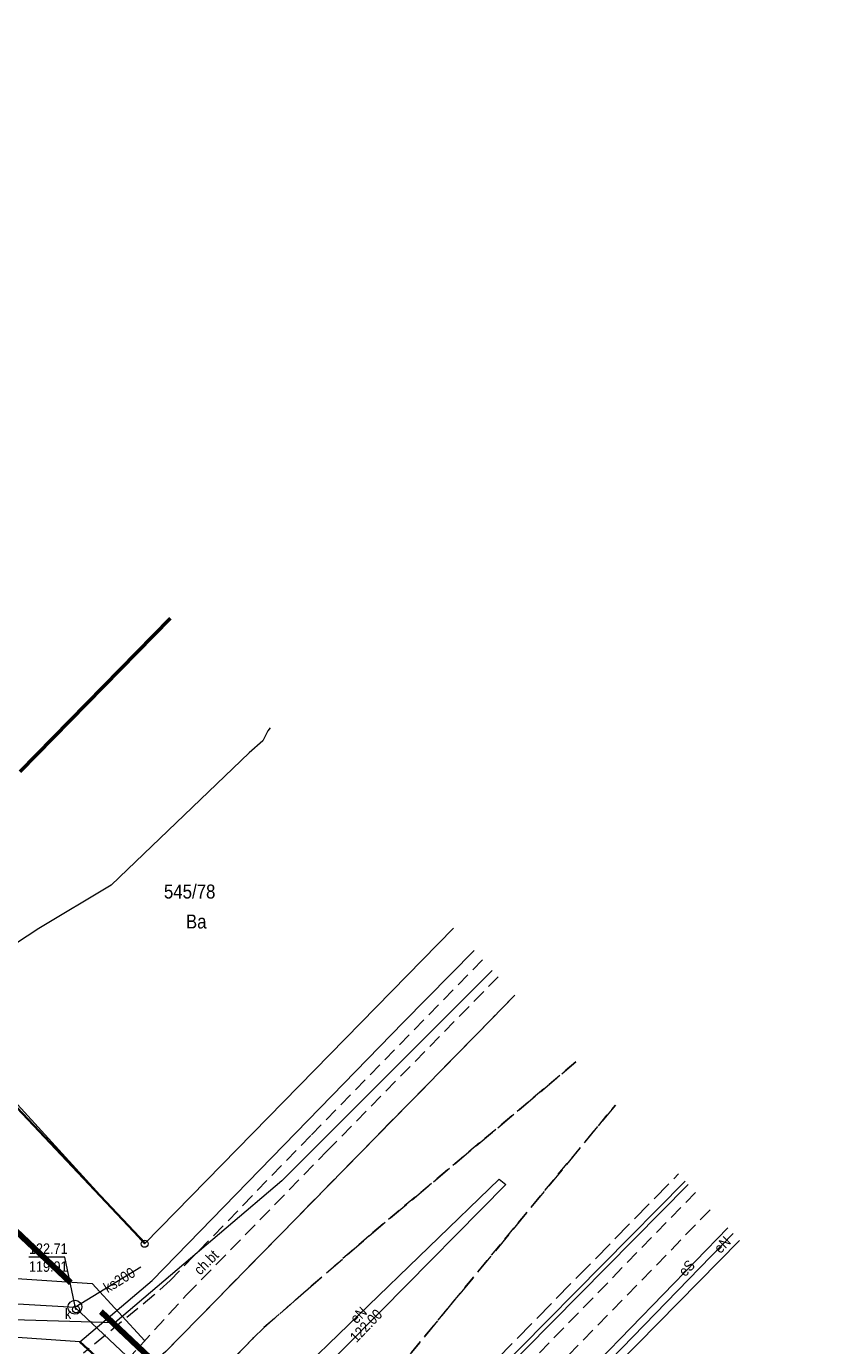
# Model space of a CAD drawing. Header units: metres. Extents: x 10302 to 38325, y -10115 to 6670.
# Tile 26 of 29: x 10992 to 11051, y -5478 to -5384. Entities that reach past the tile are written whole.
import ezdxf
from ezdxf.enums import TextEntityAlignment as Align

# ---------------------------------------------------------------- set-up
doc = ezdxf.new("R2010")
doc.units = ezdxf.units.M
for name, pattern in [('1.0_0.5', [1.5, 1, -0.5]), ('1.5_0.5', [2, 1.5, -0.5]), ('2', [0.9, 0.6, -0.3]), ('219-500', [0])]:
    doc.linetypes.add(name, pattern=pattern)
for name, color, linetype in [('202-punkt graniczny', 7, 'Continuous'), ('209-oznaczenie konturu klasyfikacyjnego', 7, 'Continuous'), ('211-numer działki ewidencyjnej', 7, 'Continuous'), ('217-kontur klasyfikacyjny', 7, 'Continuous'), ('218-kontur użytku gruntowego', 7, 'Continuous'), ('219-działka ewidencyjna', 7, 'Continuous'), ('312-budynek ewidencyjny', 7, 'Continuous'), ('chodnik', 7, 'Continuous'), ('chodnik-Atr17', 7, 'Continuous'), ('jezdnia', 7, 'Continuous'), ('komora podziemna', 7, 'Continuous'), ('krawężnik', 7, 'Continuous'), ('obudowa ochronna przewodu', 7, 'Continuous'), ('ogrodzenie trwałe', 7, 'Continuous'), ('przewód ciepłowniczy', 7, 'Continuous'), ('przewód elektroenergetyczny podziemny', 7, 'Continuous'), ('przewód elektroenergetyczny podziemny-Atr1', 7, 'Continuous'), ('przewód gazowy', 7, 'Continuous'), ('przewód kanalizacyjny', 7, 'Continuous'), ('przewód kanalizacyjny-Atr1', 7, 'Continuous'), ('przewód wodociągowy', 7, 'Continuous'), ('rzedna', 7, 'Continuous'), ('rzedna-Atr2', 7, 'Continuous'), ('rzedna-Atr3', 7, 'Continuous'), ('właz do komory lub kanału - okrągły', 7, 'Continuous'), ('właz do komory lub kanału - okrągły-Atr17', 7, 'Continuous'), ('Zakres', 7, 'Continuous')]:
    doc.layers.add(name, color=color, linetype=linetype)
doc.styles.add('MapaZas', font='geodezja.shx', dxfattribs={"width": 0.9})
doc.linetypes.add('902-500', pattern='A,3.75,0,[1,ksztalty.shx,S=0.5,R=0,X=0,Y=0],3.75', length=7.5)

# ---------------------------------------------------------------- blocks, each defined once
blk = doc.blocks.new('202')
at = {"color": 0, "linetype": 'Continuous', "lineweight": 0}
blk.add_circle((0, 0), 0.25, dxfattribs=at)
blk = doc.blocks.new('US22')
at = {"color": 0, "linetype": 'Continuous', "lineweight": 13}
blk.add_circle((0, 0), 0.25, dxfattribs=at)
blk = doc.blocks.new('PW01')
at = {"linetype": 'Continuous', "lineweight": 13}
h = blk.add_hatch(color=0, dxfattribs=at)
edge = h.paths.add_edge_path()
edge.add_arc((0, 0), 0.045, 0, 360)

msp = doc.modelspace()

# ---------------------------------------------------------------- linework, layer by layer
at = {"layer": '217-kontur klasyfikacyjny', "color": 3, "linetype": 'Continuous', "lineweight": 13}
msp.add_lwpolyline([(11043.45, -5470.869), (11021.63, -5493.058)], dxfattribs=at)
at = {"layer": '218-kontur użytku gruntowego', "color": 3, "linetype": 'Continuous', "lineweight": 13}
for points in [[(11000.92, -5471.108), (11023.009, -5448.544)], [(11023.009, -5448.544), (11000.92, -5471.108)], [(11043.45, -5470.869), (11021.63, -5493.058)], [(11021.63, -5493.058), (11043.45, -5470.869)]]:
    msp.add_lwpolyline(points, dxfattribs=at)
at = {"layer": '218-kontur użytku gruntowego', "color": 3, "linetype": 'Continuous', "lineweight": 13, "flags": 128}
for points in [[(10987.4, -5456.318), (11000.92, -5471.108)], [(11000.92, -5471.108), (10987.4, -5456.318)]]:
    msp.add_lwpolyline(points, dxfattribs=at)
at = {"layer": '219-działka ewidencyjna', "color": 3, "linetype": '219-500', "lineweight": 13}
for points in [[(11023.009, -5448.544), (11000.92, -5471.108)], [(11021.63, -5493.058), (11043.45, -5470.868)]]:
    msp.add_lwpolyline(points, dxfattribs=at)
at = {"layer": '219-działka ewidencyjna', "color": 3, "linetype": '219-500', "lineweight": 13, "flags": 128}
msp.add_lwpolyline([(11000.92, -5471.108), (10987.4, -5456.318)], dxfattribs=at)
at = {"layer": '312-budynek ewidencyjny', "color": 7, "linetype": 'Continuous', "lineweight": 50}
msp.add_lwpolyline([(11002.741, -5426.408), (10992, -5437.368)], dxfattribs=at)
at = {"layer": 'chodnik', "color": 7, "linetype": '1.0_0.5', "lineweight": 13}
for points in [[(11025.091, -5450.818), (11012.8, -5463.358), (11002.75, -5473.728), (11001.59, -5474.788), (10996.54, -5478.938)], [(10998.6, -5480.588), (11002.66, -5476.138), (11003.92, -5474.758), (11013.96, -5464.488), (11026.194, -5452.022)], [(11031.767, -5458.109), (11016.98, -5470.528), (11009.41, -5477.138), (11008.73, -5477.818), (11003.05, -5483.658), (11009.78, -5489.958), (11016.09, -5483.488), (11018.1, -5481.188), (11034.587, -5461.188)], [(11040.314, -5467.444), (11017.63, -5490.718)], [(11015.52, -5495.178), (11041.406, -5468.636)]]:
    msp.add_lwpolyline(points, dxfattribs=at)
at = {"layer": 'jezdnia', "color": 7, "linetype": '1.5_0.5', "lineweight": 13}
for points in [[(11027.396, -5453.335), (11025.7, -5455.068), (11002.44, -5478.798), (10999.87, -5481.028), (10998.29, -5482.568), (10996.79, -5483.448), (11000.43, -5486.678), (11000.92, -5485.788), (11003.05, -5483.658), (11008.73, -5477.818), (11009.41, -5477.138), (11016.98, -5470.528), (11031.767, -5458.109)], [(11034.587, -5461.188), (11018.1, -5481.188), (11016.09, -5483.488), (11009.78, -5489.958), (11007.08, -5492.788), (11010.47, -5496.178), (11011.43, -5494.348), (11012.84, -5492.978), (11013.61, -5492.098), (11016.36, -5489.318), (11039.094, -5466.111)]]:
    msp.add_lwpolyline(points, dxfattribs=at)
at = {"layer": 'komora podziemna', "color": 32, "linetype": 'Continuous', "lineweight": 13, "flags": 128}
msp.add_lwpolyline([(10996.44, -5475.648), (10996.39, -5475.838), (10996.28, -5475.998), (10996.12, -5476.108), (10995.93, -5476.138), (10995.74, -5476.098), (10995.58, -5475.988), (10995.47, -5475.828), (10995.44, -5475.638), (10995.48, -5475.448), (10995.59, -5475.288), (10995.76, -5475.178), (10995.95, -5475.138), (10996.14, -5475.188), (10996.29, -5475.298), (10996.4, -5475.458)], close=True, dxfattribs=at)
at = {"layer": 'krawężnik', "color": 7, "linetype": 'Continuous', "lineweight": 13}
msp.add_lwpolyline([(11027.396, -5453.335), (11025.7, -5455.068), (11002.44, -5478.798), (10999.87, -5481.028)], dxfattribs=at)
at = {"layer": 'krawężnik', "color": 7, "linetype": 'Continuous', "lineweight": 13, "flags": 128}
msp.add_lwpolyline([(11000.92, -5485.788), (11003.05, -5483.658), (11008.73, -5477.818), (11009.41, -5477.138)], dxfattribs=at)
at = {"layer": 'obudowa ochronna przewodu', "color": 7, "linetype": 'Continuous', "lineweight": 35, "flags": 128}
msp.add_lwpolyline([(11014.46, -5494.728), (10996.29, -5478.118)], dxfattribs=at)
at = {"layer": 'ogrodzenie trwałe', "color": 7, "linetype": '902-500', "lineweight": 35, "flags": 128}
msp.add_lwpolyline([(10973.49, -5470.658), (10986.98, -5456.318), (11000.93, -5471.068)], dxfattribs=at)
at = {"layer": 'przewód ciepłowniczy', "color": 212, "linetype": 'Continuous', "lineweight": 13}
for points in [[(11012.89, -5522.768), (11018.82, -5516.948), (11019.84, -5516.108), (11029.97, -5507.958), (11029.98, -5507.748), (11016.03, -5490.698), (11016.03, -5490.458), (11039.566, -5466.626)], [(11039.798, -5466.879), (11016.48, -5490.468), (11016.46, -5490.668), (11030.46, -5507.788), (11030.44, -5507.998), (11020.56, -5516.568), (11020.37, -5516.698), (11019.57, -5517.288), (11019.37, -5517.468), (11013.38, -5523.018), (11013.18, -5523.178)]]:
    msp.add_lwpolyline(points, dxfattribs=at)
at = {"layer": 'przewód elektroenergetyczny podziemny', "color": 1, "linetype": 'Continuous', "lineweight": 13}
for points in [[(11009.901, -5434.227), (11009.72, -5434.428), (11009.38, -5435.158), (11008.4, -5436.018), (10998.53, -5445.468), (10993.36, -5448.568), (10983.86, -5454.788), (10971.85, -5462.388), (10970.26, -5463.668), (10968.19, -5464.618), (10967.45, -5464.648)], [(10996.29, -5478.118), (11001.46, -5473.728), (11019.43, -5455.258), (11024.481, -5450.151)], [(11001.58, -5540.778), (11020.38, -5521.798), (11034.04, -5507.488), (11020.71, -5493.328), (11043.004, -5470.381)], [(11001.62, -5540.838), (11023.67, -5518.178), (11033.6, -5508.218), (11034.01, -5507.348), (11033.06, -5505.938), (11028.14, -5500.298), (11021.66, -5493.988), (11020.99, -5492.268), (11021.81, -5491.428), (11042.629, -5469.971)], [(11040.373, -5549.588), (11030.84, -5539.278), (11022.94, -5530.808), (11014.93, -5522.788), (11014.91, -5504.158), (11015.26, -5495.608), (11014.46, -5494.728), (10996.29, -5478.118)]]:
    msp.add_lwpolyline(points, dxfattribs=at)
at = {"layer": 'przewód elektroenergetyczny podziemny', "color": 1, "linetype": 'Continuous', "lineweight": 13, "flags": 128}
for points in [[(11002.64, -5489.448), (11006.16, -5485.938), (11026.28, -5466.488), (11026.75, -5466.858)], [(11003.62, -5490.218), (11017.85, -5475.888), (11026.75, -5466.858)], [(10996.29, -5478.118), (10974.29, -5476.588), (10972.36, -5476.198)]]:
    msp.add_lwpolyline(points, dxfattribs=at)
at = {"layer": 'przewód gazowy', "color": 40, "linetype": 'Continuous', "lineweight": 13}
msp.add_lwpolyline([(11025.779, -5451.569), (11010.72, -5466.618), (10998.79, -5476.758), (10980.22, -5476.208), (10974, -5482.598), (10964.11, -5492.718), (10962.13, -5494.758), (10961.3, -5495.608)], dxfattribs=at)
at = {"layer": 'przewód kanalizacyjny', "color": 34, "linetype": 'Continuous', "lineweight": 13, "flags": 128}
for points in [[(10995.94, -5475.638), (11000.64, -5472.758)], [(10973.48, -5474.328), (10995.94, -5475.638)], [(10995.94, -5475.638), (11017.65, -5496.078)]]:
    msp.add_lwpolyline(points, dxfattribs=at)
at = {"layer": 'przewód wodociągowy', "color": 5, "linetype": 'Continuous', "lineweight": 13, "flags": 128}
msp.add_lwpolyline([(10973.72, -5472.618), (10974.12, -5472.998), (10976.27, -5472.568), (10997.18, -5473.948), (11000.94, -5478.058)], dxfattribs=at)
at = {"layer": 'rzedna-Atr2', "color": 7, "lineweight": 13, "flags": 128}
msp.add_lwpolyline([(10996.01, -5475.798), (10995.21, -5472.068), (10992.649, -5472.068)], dxfattribs=at)
at = {"layer": 'Zakres', "color": 6, "linetype": '2', "lineweight": 100, "ltscale": 10}
msp.add_lwpolyline([(10994.95, -5585.768), (11050.69, -5533.558), (11008.72, -5486.278), (10962.49, -5442.538), (10805.363, -5271.974)], dxfattribs=at)

# ---------------------------------------------------------------- block references
at = {"layer": '202-punkt graniczny', "color": 3, "linetype": 'Continuous', "lineweight": 13}
msp.add_blockref('202', (11000.92, -5471.108), dxfattribs=at)
at = {"layer": 'rzedna', "color": 34, "linetype": 'Continuous', "lineweight": 13}
msp.add_blockref('PW01', (10996.01, -5475.798), dxfattribs=at)
at = {"layer": 'rzedna', "color": 1, "linetype": 'Continuous', "lineweight": 13}
msp.add_blockref('PW01', (11017.85, -5475.888), dxfattribs=at)
at = {"layer": 'właz do komory lub kanału - okrągły', "color": 7, "linetype": 'Continuous', "lineweight": 13}
msp.add_blockref('US22', (10996.01, -5475.798), dxfattribs=at)

# ---------------------------------------------------------------- texts
at = {"layer": '209-oznaczenie konturu klasyfikacyjnego', "color": 3, "linetype": 'Continuous', "lineweight": 13, "style": 'MapaZas', "width": 0.9}
msp.add_text('Ba', height=1, dxfattribs=at).set_placement((11003.873, -5447.566), align=Align.TOP_LEFT)
at = {"layer": '211-numer działki ewidencyjnej', "color": 3, "linetype": 'Continuous', "lineweight": 13, "style": 'MapaZas', "width": 0.9}
msp.add_text('545/78', height=1, dxfattribs=at).set_placement((11002.3, -5446.423))
at = {"layer": 'chodnik-Atr17', "color": 7, "lineweight": 13, "style": 'MapaZas', "width": 0.9}
msp.add_text('ch.bt', height=0.75, rotation=45.087, dxfattribs=at).set_placement((11005.32, -5472.438), align=Align.MIDDLE_CENTER)
at = {"layer": 'przewód elektroenergetyczny podziemny-Atr1', "color": 1, "lineweight": 13, "style": 'MapaZas', "width": 0.9}
for s, rotation, p in [('eN', 45.827, (11042.23, -5471.178)), ('eS', 45.865, (11039.682, -5472.847)), ('eN', 44.03, (11016.22, -5476.208))]:
    msp.add_text(s, height=0.75, rotation=rotation, dxfattribs=at).set_placement(p, align=Align.MIDDLE_CENTER)
at = {"layer": 'przewód kanalizacyjny-Atr1', "color": 34, "lineweight": 13, "style": 'MapaZas', "width": 0.9}
msp.add_text('ks200', height=0.75, rotation=31.5, dxfattribs=at).set_placement((10999.11, -5473.698), align=Align.MIDDLE_CENTER)
at = {"layer": 'rzedna-Atr2', "color": 7, "lineweight": 13, "style": 'MapaZas', "width": 0.9}
msp.add_text('122.71', height=0.75, dxfattribs=at).set_placement((10992.649, -5472.06), align=Align.BOTTOM_LEFT)
at = {"layer": 'rzedna-Atr2', "color": 1, "lineweight": 13, "style": 'MapaZas', "width": 0.9}
msp.add_text('122.00', height=0.75, rotation=46.224, dxfattribs=at).set_placement((11016.07, -5478.218))
at = {"layer": 'rzedna-Atr3', "color": 7, "lineweight": 13, "style": 'MapaZas', "width": 0.9}
msp.add_text('119.91', height=0.75, dxfattribs=at).set_placement((10992.649, -5473.336), align=Align.BOTTOM_LEFT)
at = {"layer": 'właz do komory lub kanału - okrągły-Atr17', "color": 7, "lineweight": 13, "style": 'MapaZas', "width": 0.9}
msp.add_text('k', height=0.75, dxfattribs=at).set_placement((10995.22, -5476.488))

doc.saveas('drawing.dxf')
